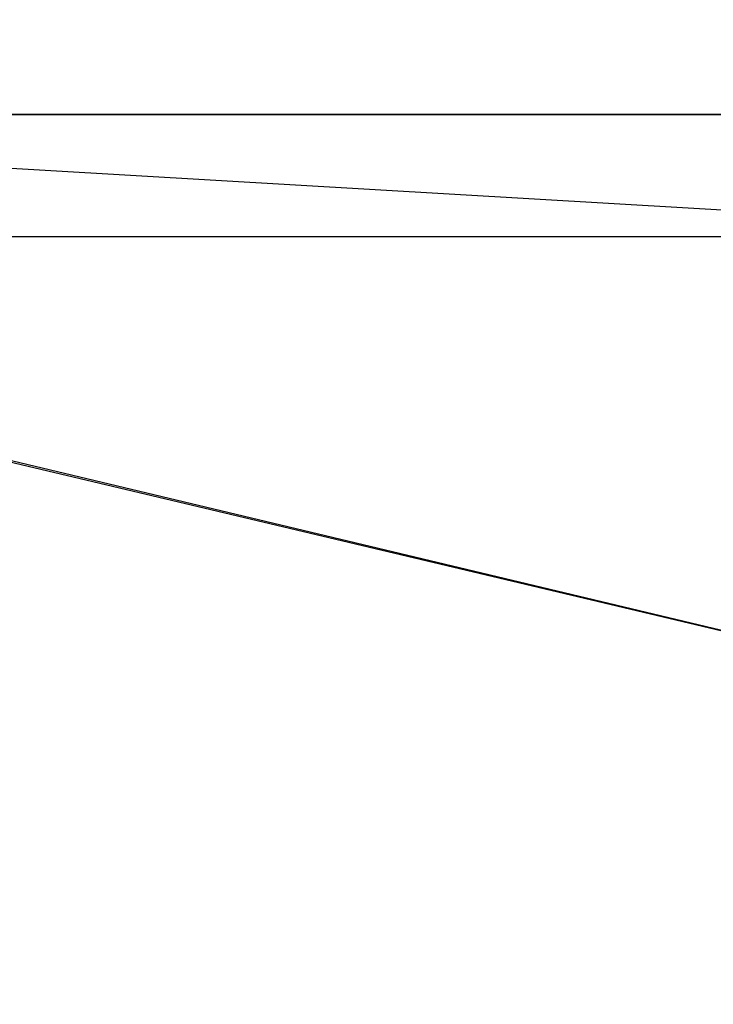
# Model space of a CAD drawing. Header units: feet. Extents: x -79 to 198, y -22 to 181.
# Tile 57 of 256: x 93.98 to 95.5, y 26.12 to 28.28. Entities that reach past the tile are written whole.
import ezdxf

# ---------------------------------------------------------------- set-up
doc = ezdxf.new("R2010")
doc.units = ezdxf.units.FT
doc.layers.add('A-LINEA', color=7, linetype='CONTINUOUS')
doc.layers.add('A-MURO-CONCRETO', color=8, linetype='CONTINUOUS')

msp = doc.modelspace()

# ---------------------------------------------------------------- linework, layer by layer
at = {"layer": 'A-LINEA'}
for points in [[(126.2667, 36.6311), (119.2267, 38.2978), (119.16, 37.9644), (109.12, 40.3378), (105.48, 24.9378), (96.3733, 27.2578), (96.2667, 26.7644), (92.6933, 27.6178), (92.1333, 25.2311), (89.6, 14.5378), (77.3867, 17.4311), (77.2267, 16.7778), (73.6667, 17.6178), (72.7067, 13.6044), (71.9067, 10.1778)], [(96.5733, 28.0711), (96.2667, 26.7644), (91.88, 27.8044), (92.1867, 29.0978), (96.5733, 28.0711)]]:
    msp.add_lwpolyline(points, dxfattribs=at)
at = {"layer": 'A-MURO-CONCRETO'}
for points in [[(92.1867, 29.0978), (96.5733, 28.0711), (91.9467, 28.0711), (92.1867, 29.0978), (92.1867, 29.0978)], [(91.9467, 28.0711), (91.88, 27.8044), (96.5067, 27.8044), (91.9467, 28.0711)], [(91.9467, 28.0711), (96.5733, 28.0711), (96.5067, 27.8044), (91.9467, 28.0711), (91.9467, 28.0711)], [(91.88, 27.8044), (96.5067, 27.8044), (96.2667, 26.7644), (91.88, 27.8044), (91.88, 27.8044)]]:
    msp.add_lwpolyline(points, dxfattribs=at)

doc.saveas('drawing.dxf')
